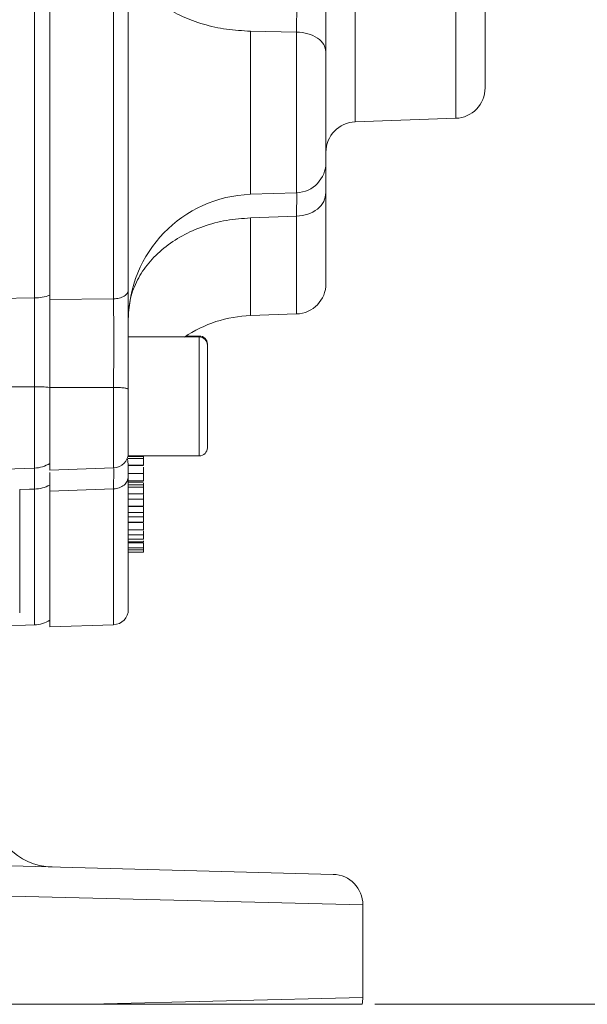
# Model space of a CAD drawing. Header units: inches. Extents: x 0.3 to 33.9, y 0.2 to 21.6.
# Tile 11 of 26: x 25.5 to 27.7, y 5 to 8.9. Entities that reach past the tile are written whole.
import ezdxf

# ---------------------------------------------------------------- set-up
doc = ezdxf.new("R2010")
doc.units = ezdxf.units.IN
doc.header["$MEASUREMENT"] = 0
doc.layers.add('SLD-0', color=7, linetype='Continuous', lineweight=15)
doc.styles.add('SLDTEXTSTYLE0', font='TXT', dxfattribs={"width": 0.75})
doc.dimstyles.new('SLDDIMSTYLE0', dxfattribs={"dimtxt": 0.25, "dimasz": 0.13, "dimexe": 0, "dimexo": 0.0625, "dimgap": 0.0625, "dimtad": 0, "dimtih": 1, "dimtoh": 1, "dimrnd": 1e-09, "dimzin": 12, "dimdsep": 46, "dimtxsty": 'SLDTEXTSTYLE0', "dimsah": 1, "dimcen": 0.09, "dimadec": 0, "dimazin": 3, "dimtfac": 1, "dimtofl": 0, "dimtmove": 0, "dimatfit": 3, "dimfxl": 1, "dimfrac": 2, "dimtolj": 1, "dimtzin": 12, "dimarcsym": 0})

# ---------------------------------------------------------------- blocks, each defined once
blk = doc.blocks.new('_D_10')
at = {"layer": 'SLD-0'}
for p, q in [((27.2357, 11.2786), (29.0613, 11.2786)), ((28.9363, 11.2786), (28.9363, 8.5626)), ((28.4572, 8.1886), (28.4064, 8.1886)), ((28.4064, 8.1886), (28.4064, 7.7917)), ((29.4154, 8.1886), (29.4662, 8.1886)), ((29.4662, 8.1886), (29.4662, 7.7917)), ((28.4064, 7.7917), (28.4572, 7.7917)), ((29.4662, 7.7917), (29.4154, 7.7917)), ((28.9363, 5.0249), (28.9363, 7.7409)), ((26.866, 5.0249), (29.0613, 5.0249))]:
    blk.add_line(p, q, dxfattribs=at)
for points in [[(28.9363, 11.2786), (28.9163, 11.1486), (28.9563, 11.1486)], [(28.9363, 5.0249), (28.9563, 5.1549), (28.9163, 5.1549)]]:
    blk.add_solid(points, dxfattribs=at)
at = {"layer": 'SLD-0', "char_height": 0.25, "attachment_point": 1, "style": 'SLDTEXTSTYLE0'}
for s, insert in [('6.25', (28.5114, 8.5616, -2.4475)), ('158.8', (28.5206, 8.114, -2.4475))]:
    blk.add_mtext(s, dxfattribs=dict(at, insert=insert))
blk = doc.blocks.new('_D_11')
at = {"layer": 'SLD-0'}
for p, q in [((23.369, 12.6045), (30.951, 12.6045)), ((30.826, 12.6045), (30.826, 9.2256)), ((30.3469, 8.8515), (30.2962, 8.8515)), ((30.2962, 8.8515), (30.2962, 8.4547)), ((31.3051, 8.8515), (31.3559, 8.8515)), ((31.3559, 8.8515), (31.3559, 8.4547)), ((30.2962, 8.4547), (30.3469, 8.4547)), ((31.3559, 8.4547), (31.3051, 8.4547)), ((30.826, 5.0249), (30.826, 8.4039)), ((26.866, 5.0249), (30.951, 5.0249))]:
    blk.add_line(p, q, dxfattribs=at)
for points in [[(30.826, 12.6045), (30.806, 12.4745), (30.846, 12.4745)], [(30.826, 5.0249), (30.846, 5.1549), (30.806, 5.1549)]]:
    blk.add_solid(points, dxfattribs=at)
at = {"layer": 'SLD-0', "char_height": 0.25, "attachment_point": 1, "style": 'SLDTEXTSTYLE0'}
for s, insert in [('7.58', (30.4012, 9.2246, -2.4475)), ('192.5', (30.4104, 8.7769, -2.4475))]:
    blk.add_mtext(s, dxfattribs=dict(at, insert=insert))

msp = doc.modelspace()

# ---------------------------------------------------------------- linework, layer by layer
at = {"color": 7, "linetype": 'Continuous', "lineweight": 15}
for p, q in [((25.5232, 7.8117), (25.5232, 11.2374)), ((25.5835, 11.239), (25.5835, 7.8054)), ((25.8356, 11.2364), (25.8356, 7.808)), ((26.5577, 8.8609), (26.376, 8.864)), ((26.7893, 8.5067), (27.1857, 8.5205)), ((26.376, 8.2207), (26.5577, 8.227)), ((26.5577, 8.1339), (26.376, 8.1275)), ((25.8356, 7.808), (25.5835, 7.8054)), ((26.376, 7.7422), (26.5577, 7.7486)), ((26.1735, 7.6577), (25.8935, 7.6577)), ((25.8935, 7.1887), (25.8935, 7.6577)), ((26.1735, 7.6616), (26.1208, 7.6616)), ((25.8356, 7.4589), (25.5835, 7.4588)), ((25.5835, 7.4588), (25.5835, 7.1323)), ((25.8935, 7.1887), (26.1735, 7.1887)), ((25.9535, 7.1867), (25.8935, 7.1867)), ((25.9535, 7.1785), (25.8935, 7.1785)), ((25.9535, 7.1521), (25.8935, 7.1521)), ((25.8935, 7.1508), (25.9535, 7.1508)), ((25.408, 7.1365), (25.5232, 7.1405)), ((25.5835, 7.1323), (25.8356, 7.1411)), ((25.8935, 7.12), (25.8935, 7.1077)), ((25.8935, 7.1187), (25.9535, 7.1187)), ((25.5835, 7.0733), (25.5835, 7.0496)), ((25.8935, 7.0906), (25.9535, 7.0906)), ((25.8935, 7.0852), (25.9535, 7.0852)), ((25.9535, 7.0746), (25.8935, 7.0746)), ((25.9535, 7.0763), (25.9535, 7.0814)), ((25.4648, 7.0559), (25.4648, 6.5691)), ((25.8356, 7.0584), (25.5835, 7.0496)), ((25.5835, 7.0496), (25.5835, 6.5137)), ((25.9535, 7.0646), (25.8935, 7.0646)), ((25.9535, 7.0392), (25.8935, 7.0392)), ((25.8935, 7.0388), (25.9535, 7.0388)), ((25.9535, 7.018), (25.9535, 7.0367)), ((25.8935, 7.018), (25.9535, 7.018)), ((25.8935, 6.9904), (25.9535, 6.9904)), ((25.8935, 6.9899), (25.9535, 6.9899)), ((25.9535, 6.9892), (25.8935, 6.9892)), ((25.8935, 6.9655), (25.9535, 6.9655)), ((25.9535, 6.9655), (25.9535, 6.9881)), ((25.8935, 6.948), (25.9535, 6.948)), ((25.9535, 6.9273), (25.8935, 6.9273)), ((25.9535, 6.9254), (25.8935, 6.9254)), ((25.8935, 6.8967), (25.9535, 6.8967)), ((25.8935, 6.8767), (25.9535, 6.8767)), ((25.9535, 6.9), (25.9535, 6.9021)), ((25.9535, 6.8598), (25.8935, 6.8598)), ((25.8935, 6.8495), (25.9535, 6.8495)), ((25.8935, 6.8462), (25.9535, 6.8462)), ((25.9535, 6.8259), (25.8935, 6.8259)), ((25.9535, 6.8177), (25.8935, 6.8177)), ((25.9535, 6.8087), (25.8935, 6.8087)), ((25.3707, 6.5162), (25.5232, 6.5215)), ((25.5835, 6.5137), (25.8356, 6.5225)), ((24.8713, 5.5855), (26.7021, 5.5376)), ((26.819, 5.4176), (24.8713, 5.4656)), ((26.819, 5.4176), (26.819, 5.0514)), ((25.7424, 5.0249), (26.819, 5.0514)), ((25.7424, 5.0249), (24.8713, 5.0249))]:
    msp.add_line(p, q, dxfattribs=at)
at = {"color": 8, "linetype": 'Continuous', "lineweight": 15}
for p, q in [((26.7893, 10.4305), (26.7893, 8.5067)), ((27.1857, 10.4216), (27.1857, 8.5205)), ((26.376, 8.864), (26.376, 8.2207)), ((26.5577, 8.227), (26.5577, 8.8609)), ((26.376, 8.1275), (26.376, 7.7422)), ((26.5577, 7.7486), (26.5577, 8.1339)), ((25.32, 7.8095), (25.5232, 7.8117)), ((26.1735, 7.6577), (26.1735, 7.6616)), ((26.1735, 7.1887), (26.1735, 7.6577)), ((25.5232, 7.4615), (25.32, 7.4615)), ((25.5232, 7.1405), (25.5232, 7.4615)), ((25.8356, 7.4589), (25.8356, 7.1411)), ((25.5232, 6.5215), (25.5232, 7.0579)), ((25.8356, 7.0584), (25.8356, 6.5225))]:
    msp.add_line(p, q, dxfattribs=at)
at = {"color": 7, "linetype": 'Continuous', "lineweight": 15, "flags": 128}
msp.add_lwpolyline([(25.5232, 7.0579), (25.5032, 7.0572), (25.4648, 7.0559)], dxfattribs=at)
at = {"color": 7, "linetype": 'Continuous', "lineweight": 15}
for centre, radius, start, end in [((27.1815, 8.6404), 0.12, 272, 0), ((26.7935, 8.3867), 0.12, 92, 180), ((26.5535, 8.3469), 0.12, 272, 0), ((26.3935, 7.721), 0.5, 92, 180), ((26.5535, 7.8685), 0.12, 272, 0), ((25.5207, 8.001), 0.1893, 270.7382, 289.3569), ((26.3935, 7.2425), 0.5, 92, 123.8721), ((26.1735, 7.6296), 0.032, 0, 90), ((26.1735, 7.6257), 0.032, 0, 90), ((25.5215, 6.6746), 0.7869, 85.4846, 89.8806), ((25.8335, 7.2011), 0.06, 272, 0), ((26.1735, 7.2207), 0.032, 270, 0), ((25.519, 7.2604), 0.12, 272, 302.5136), ((25.5198, 7.1969), 0.139, 271.3785, 297.2489), ((25.8335, 6.5825), 0.06, 272, 360), ((25.519, 6.6414), 0.12, 272, 302.5136), ((25.599, 5.8166), 0.25, 180, 268.5), ((26.699, 5.4176), 0.12, 0, 88.5), ((26.699, 5.0514), 0.12, 347.2426, 0)]:
    msp.add_arc(centre, radius, start, end, dxfattribs=at)
for points, knots in [([(25.8935, 11.2022), (25.8935, 11.1224), (25.8935, 10.9614), (25.8935, 10.6994), (25.8935, 10.4217), (25.8935, 10.1298), (25.8935, 9.8281), (25.8935, 9.5218), (25.8935, 9.2155), (25.8935, 8.9138), (25.8935, 8.6221), (25.8935, 8.3446), (25.8935, 8.0829), (25.8935, 7.922), (25.8935, 7.8423)], [0, 0, 0, 0, 0.079937, 0.161332, 0.244098, 0.328859, 0.414198, 0.5, 0.585797, 0.671136, 0.755901, 0.838663, 0.920061, 1, 1, 1, 1]), ([(27.3015, 10.3144), (27.3015, 10.2914), (27.3015, 10.2445), (27.3015, 10.1479), (27.3015, 10.0324), (27.3015, 9.8996), (27.3015, 9.7557), (27.3015, 9.6072), (27.3015, 9.4606), (27.3015, 9.3192), (27.3015, 9.183), (27.3015, 9.0527), (27.3015, 8.932), (27.3015, 8.8271), (27.3015, 8.7429), (27.3015, 8.6832), (27.3015, 8.6469), (27.3015, 8.6426), (27.3015, 8.6405)], [0, 0, 0, 0, 0.059446, 0.121453, 0.185292, 0.250088, 0.314884, 0.378722, 0.440729, 0.500175, 0.559621, 0.621628, 0.685467, 0.750263, 0.815059, 0.878898, 0.940904, 1, 1, 1, 1]), ([(26.5577, 8.8609), (26.5577, 8.8803), (26.5579, 8.9165), (26.5581, 8.9852), (26.5581, 9.0486), (26.5581, 9.1039), (26.558, 9.1373), (26.5579, 9.175), (26.5578, 9.2156), (26.5577, 9.2471), (26.5577, 9.2603)], [0, 0, 0, 0, 0.173075, 0.322557, 0.542416, 0.642138, 0.716632, 0.777709, 0.906675, 1, 1, 1, 1]), ([(26.6735, 8.7829), (26.6735, 8.8182), (26.6735, 8.8889), (26.6735, 9.0135), (26.6735, 9.1452), (26.6735, 9.2338), (26.6735, 9.2781)], [0, 0, 0, 0, 0.249422, 0.498998, 0.749372, 1, 1, 1, 1]), ([(26.6735, 8.3497), (26.6735, 8.349), (26.6735, 8.3463), (26.6735, 8.368), (26.6735, 8.4128), (26.6735, 8.4769), (26.6735, 8.5528), (26.6735, 8.6355), (26.6735, 8.717), (26.6735, 8.7613), (26.6735, 8.7829)], [0, 0, 0, 0, 0.050129, 0.188621, 0.327113, 0.459081, 0.591048, 0.72954, 0.868032, 1, 1, 1, 1]), ([(26.6735, 8.3388), (26.6735, 8.3271), (26.6735, 8.3023), (26.6735, 8.2536), (26.6735, 8.2278)], [0, 0, 0, 0, 0.4698257, 1, 1, 1, 1]), ([(26.5577, 8.1339), (26.5577, 8.1485), (26.5579, 8.1757), (26.558, 8.2079), (26.5581, 8.2204), (26.5581, 8.2272)], [0, 0, 0, 0, 0.343487, 0.640152, 1, 1, 1, 1]), ([(26.6735, 7.8686), (26.6735, 7.8707), (26.6735, 7.8748), (26.6735, 7.9089), (26.6735, 7.962), (26.6735, 8.0344), (26.6735, 8.1216), (26.6735, 8.1927), (26.6735, 8.2278)], [0, 0, 0, 0, 0.171598, 0.343438, 0.513834, 0.679307, 0.84143, 1, 1, 1, 1]), ([(25.5232, 7.4615), (25.5232, 7.4917), (25.5234, 7.553), (25.5235, 7.6441), (25.5234, 7.7327), (25.5232, 7.785), (25.5232, 7.8117)], [0, 0, 0, 0, 0.245724, 0.500002, 0.745724, 1, 1, 1, 1]), ([(25.5835, 7.8163), (25.5835, 7.7939), (25.5835, 7.7463), (25.5835, 7.6661), (25.5835, 7.5796), (25.5835, 7.51), (25.5835, 7.4699), (25.5835, 7.4591)], [0, 0, 0, 0, 0.211088, 0.447326, 0.676896, 0.913125, 1, 1, 1, 1]), ([(25.8935, 7.8423), (25.8935, 7.8131), (25.8935, 7.7547), (25.8935, 7.6564), (25.8935, 7.5542), (25.8935, 7.4856), (25.8935, 7.4513)], [0, 0, 0, 0, 0.250005, 0.500038, 0.749999, 1, 1, 1, 1]), ([(25.5835, 7.8054), (25.5835, 7.7919), (25.5835, 7.7716), (25.5835, 7.7429), (25.5835, 7.7198), (25.5835, 7.6951), (25.5835, 7.6647), (25.5835, 7.6336), (25.5835, 7.5965), (25.5835, 7.5645), (25.5835, 7.5292), (25.5835, 7.4961), (25.5835, 7.4713), (25.5835, 7.4588)], [0, 0, 0, 0, 0.132623, 0.198953, 0.266873, 0.342283, 0.417807, 0.531019, 0.606546, 0.727921, 0.79553, 0.896921, 1, 1, 1, 1]), ([(25.8356, 7.808), (25.8356, 7.7845), (25.8357, 7.7425), (25.8357, 7.6797), (25.8357, 7.6261), (25.8357, 7.5808), (25.8357, 7.5364), (25.8356, 7.4973), (25.8356, 7.4703), (25.8356, 7.4589)], [0, 0, 0, 0, 0.227167, 0.405662, 0.543405, 0.681947, 0.778223, 0.906866, 1, 1, 1, 1]), ([(26.2055, 7.2207), (26.2055, 7.2234), (26.2055, 7.2275), (26.2055, 7.2528), (26.2055, 7.2789), (26.2055, 7.3114), (26.2055, 7.3585), (26.2055, 7.4232), (26.2055, 7.4878), (26.2055, 7.535), (26.2055, 7.5674), (26.2055, 7.5936), (26.2055, 7.6188), (26.2055, 7.623), (26.2055, 7.6257)], [0, 0, 0, 0, 0.119728, 0.18418, 0.25, 0.31582, 0.380272, 0.5, 0.619728, 0.68418, 0.75, 0.81582, 0.880272, 1, 1, 1, 1]), ([(25.8935, 7.4513), (25.8935, 7.4347), (25.8935, 7.4008), (25.8935, 7.3506), (25.8935, 7.3044), (25.8935, 7.2647), (25.8935, 7.2329), (25.8935, 7.2115), (25.8935, 7.2011), (25.8935, 7.2022), (25.8935, 7.2025)], [0, 0, 0, 0, 0.132735, 0.269009, 0.405283, 0.538018, 0.670753, 0.807027, 0.943301, 1, 1, 1, 1]), ([(25.9535, 7.1866), (25.9535, 7.1858), (25.9535, 7.1846), (25.9535, 7.1813), (25.9535, 7.1792), (25.9535, 7.1785)], [0, 0, 0, 0, 0.558217, 0.836387, 1, 1, 1, 1]), ([(25.8934, 7.12), (25.8934, 7.1219), (25.8934, 7.131), (25.8931, 7.1439), (25.8925, 7.1583), (25.8913, 7.1718), (25.8902, 7.178), (25.8886, 7.1786), (25.8881, 7.1788)], [0, 0, 0, 0, 0.049485, 0.240704, 0.409257, 0.616844, 0.879438, 1, 1, 1, 1]), ([(25.9535, 7.1521), (25.9535, 7.1531), (25.9535, 7.1555), (25.9535, 7.1615), (25.9535, 7.1681), (25.9535, 7.1741), (25.9535, 7.1771), (25.9535, 7.1785)], [0, 0, 0, 0, 0.15671, 0.401174, 0.666276, 0.851909, 1, 1, 1, 1]), ([(25.9535, 7.155), (25.9535, 7.1562), (25.9535, 7.1608), (25.9535, 7.1664), (25.9535, 7.1703), (25.9535, 7.1709)], [0, 0, 0, 0, 0.2279242, 0.866943, 1, 1, 1, 1]), ([(25.5835, 7.1237), (25.5835, 7.1229), (25.5835, 7.1202), (25.5835, 7.1118), (25.5835, 7.0992), (25.5835, 7.0839), (25.5835, 7.0679), (25.5835, 7.0565), (25.5835, 7.0496)], [0, 0, 0, 0, 0.05925, 0.210752, 0.454224, 0.657608, 0.793228, 1, 1, 1, 1]), ([(25.9535, 7.1187), (25.9535, 7.1224), (25.9535, 7.1302), (25.9535, 7.1392), (25.9535, 7.144)], [0, 0, 0, 0, 0.470328, 1, 1, 1, 1]), ([(25.9535, 7.0906), (25.9535, 7.0926), (25.9535, 7.0966), (25.9535, 7.1053), (25.9535, 7.1137), (25.9535, 7.1187)], [0, 0, 0, 0, 0.2924, 0.585087, 1, 1, 1, 1]), ([(25.8935, 7.1077), (25.8935, 7.0556), (25.8935, 6.9503), (25.8935, 6.8223), (25.8935, 6.7171), (25.8935, 6.6405), (25.8935, 6.5915), (25.8935, 6.5856), (25.8935, 6.5826)], [0, 0, 0, 0, 0.1601203, 0.3231633, 0.488952, 0.6587352, 0.829677, 1, 1, 1, 1]), ([(25.9535, 7.0745), (25.9535, 7.0744), (25.9535, 7.074), (25.9535, 7.0714), (25.9535, 7.0677), (25.9535, 7.0655), (25.9535, 7.0646)], [0, 0, 0, 0, 0.0462916, 0.5840594, 0.8459572, 1, 1, 1, 1]), ([(25.9535, 7.0392), (25.9535, 7.04), (25.9535, 7.0421), (25.9535, 7.0477), (25.9535, 7.0541), (25.9535, 7.0601), (25.9535, 7.0632), (25.9535, 7.0646)], [0, 0, 0, 0, 0.1567098, 0.4011736, 0.6662758, 0.8519092, 1, 1, 1, 1]), ([(25.9535, 6.9904), (25.9535, 6.991), (25.9535, 6.9924), (25.9535, 6.9973), (25.9535, 7.0045), (25.9535, 7.0121), (25.9535, 7.0165), (25.9535, 7.018)], [0, 0, 0, 0, 0.122482, 0.301752, 0.57769, 0.860686, 1, 1, 1, 1]), ([(25.9535, 6.948), (25.9535, 6.9494), (25.9535, 6.9532), (25.9535, 6.959), (25.9535, 6.9633), (25.9535, 6.9655)], [0, 0, 0, 0, 0.218061, 0.607467, 1, 1, 1, 1]), ([(25.9535, 6.948), (25.9535, 6.947), (25.9535, 6.9442), (25.9535, 6.9383), (25.9535, 6.9328), (25.9535, 6.9287), (25.9535, 6.9277), (25.9535, 6.9273)], [0, 0, 0, 0, 0.116766, 0.316948, 0.687458, 0.870936, 1, 1, 1, 1]), ([(25.9535, 6.9283), (25.9535, 6.9279), (25.9535, 6.927), (25.9535, 6.9269), (25.9535, 6.9272), (25.9535, 6.9273)], [0, 0, 0, 0, 0.401269, 0.891954, 1, 1, 1, 1]), ([(25.9535, 6.8967), (25.9535, 6.8972), (25.9535, 6.8983), (25.9535, 6.903), (25.9535, 6.9114), (25.9535, 6.9188), (25.9535, 6.9232)], [0, 0, 0, 0, 0.127601, 0.300966, 0.585424, 1, 1, 1, 1]), ([(25.9535, 6.8967), (25.9535, 6.8964), (25.9535, 6.8962), (25.9535, 6.8966), (25.9535, 6.8967)], [0, 0, 0, 0, 0.937545, 1, 1, 1, 1]), ([(25.9535, 6.8767), (25.9535, 6.8771), (25.9535, 6.878), (25.9535, 6.8822), (25.9535, 6.8872), (25.9535, 6.8914), (25.9535, 6.8926)], [0, 0, 0, 0, 0.176816, 0.435885, 0.828516, 1, 1, 1, 1]), ([(25.9535, 6.8598), (25.9535, 6.8603), (25.9535, 6.8614), (25.9535, 6.8658), (25.9535, 6.8713), (25.9535, 6.8769), (25.9535, 6.8802), (25.9535, 6.8816)], [0, 0, 0, 0, 0.15671, 0.401174, 0.666276, 0.851909, 1, 1, 1, 1]), ([(25.9535, 6.8495), (25.9535, 6.8498), (25.9535, 6.8501), (25.9535, 6.8531), (25.9535, 6.8532)], [0, 0, 0, 0, 0.9440709, 1, 1, 1, 1]), ([(25.9535, 6.8259), (25.9535, 6.8283), (25.9535, 6.8318), (25.9535, 6.8392), (25.9535, 6.8436), (25.9535, 6.8459), (25.9535, 6.8462)], [0, 0, 0, 0, 0.50378, 0.737382, 0.971834, 1, 1, 1, 1]), ([(25.9535, 6.8259), (25.9535, 6.8251), (25.9535, 6.8238), (25.9535, 6.8208), (25.9535, 6.8187), (25.9535, 6.8177)], [0, 0, 0, 0, 0.409669, 0.69267, 1, 1, 1, 1]), ([(25.9535, 6.8087), (25.9535, 6.8088), (25.9535, 6.8091), (25.9535, 6.8108), (25.9535, 6.8133), (25.9535, 6.8158), (25.9535, 6.8171), (25.9535, 6.8177)], [0, 0, 0, 0, 0.142219, 0.370296, 0.705474, 0.875851, 1, 1, 1, 1]), ([(26.816, 5.0249), (26.8133, 5.0249), (26.8079, 5.0249), (26.7657, 5.0249), (26.7019, 5.0249), (26.6138, 5.0249), (26.5026, 5.0249), (26.3702, 5.0249), (26.2249, 5.0249), (26.0708, 5.0249), (25.9131, 5.0249), (25.7993, 5.0249), (25.7424, 5.0249)], [0, 0, 0, 0, 0.110348, 0.213726, 0.317433, 0.42081, 0.524155, 0.627832, 0.731175, 0.820712, 0.910465, 1, 1, 1, 1])]:
    msp.add_open_spline(points, degree=3, knots=knots, dxfattribs=at)
for points in [[(25.8935, 9.1879), (25.8952, 9.1671), (25.8988, 9.1257), (25.9272, 9.0657), (25.9715, 9.0103), (26.0316, 8.9614), (26.1049, 8.9208), (26.1889, 8.8902), (26.2803, 8.8697), (26.3441, 8.8659), (26.376, 8.864)], [(26.6735, 8.7829), (26.6717, 8.7929), (26.6683, 8.8129), (26.6417, 8.8383), (26.6036, 8.8565), (26.573, 8.8594), (26.5577, 8.8609)], [(26.6735, 8.2278), (26.6717, 8.2158), (26.6683, 8.1917), (26.6417, 8.1611), (26.6036, 8.1392), (26.573, 8.1357), (26.5577, 8.1339)], [(25.8935, 7.7359), (25.8952, 7.7609), (25.8988, 7.8111), (25.9272, 7.8836), (25.9715, 7.9506), (26.0316, 8.0098), (26.1049, 8.0589), (26.1889, 8.0959), (26.2803, 8.1207), (26.3441, 8.1253), (26.376, 8.1275)], [(25.8935, 7.8423), (25.8926, 7.8379), (25.8909, 7.8291), (25.8776, 7.818), (25.8585, 7.81), (25.8432, 7.8087), (25.8356, 7.808)], [(25.8935, 7.4513), (25.8926, 7.4523), (25.8909, 7.4543), (25.8776, 7.4567), (25.8585, 7.4585), (25.8432, 7.4588), (25.8356, 7.4589)], [(25.8935, 7.1077), (25.8926, 7.1014), (25.8909, 7.0888), (25.8776, 7.0727), (25.8585, 7.0612), (25.8432, 7.0594), (25.8356, 7.0584)]]:
    msp.add_open_spline(points, degree=3, dxfattribs=at)
at = {"color": 8, "linetype": 'Continuous', "lineweight": 15}
for points, knots in [([(25.5232, 7.0579), (25.5232, 7.0739), (25.5234, 7.1064), (25.5235, 7.1346), (25.5234, 7.1481), (25.5233, 7.1459), (25.5233, 7.1453)], [0, 0, 0, 0, 0.298226, 0.606832, 0.905056, 1, 1, 1, 1]), ([(25.8357, 7.1383), (25.8357, 7.1357), (25.8357, 7.13), (25.8357, 7.1155), (25.8357, 7.0981), (25.8356, 7.0797), (25.8356, 7.0647), (25.8356, 7.0584)], [0, 0, 0, 0, 0.1963224, 0.4401771, 0.6096385, 0.83607, 1, 1, 1, 1])]:
    msp.add_open_spline(points, degree=3, knots=knots, dxfattribs=at)

# ---------------------------------------------------------------- dimensions: what is measured, and where the dimension line sits
at = {"layer": 'SLD-0'}
for base, p2, picture, middle in [((30.826, 12.6045), (23.319, 12.6045), '_D_11', (30.826, 8.8147)), ((28.9363, 11.2786), (27.1857, 11.2786), '_D_10', (28.9363, 8.1518))]:
    dim = msp.add_linear_dim(base=base, p1=(26.816, 5.0249), p2=p2, angle=90, dimstyle='SLDDIMSTYLE0', dxfattribs=at)
    dim.commit()
    dim.dimension.update_dxf_attribs({"geometry": picture, "text_midpoint": middle, "dimtype": 160})

doc.saveas('drawing.dxf')
